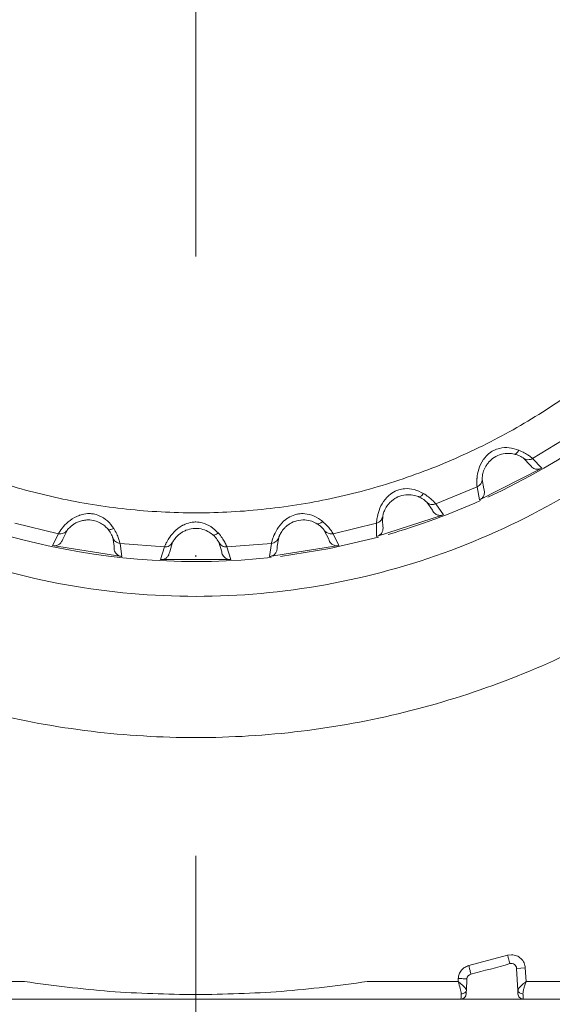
# Model space of a CAD drawing. Header units: millimetres. Extents: x 35469 to 44263, y -24881 to -16268.
# Tile 11 of 231: x 38534 to 38564, y -22102 to -22045. Entities that reach past the tile are written whole.
import ezdxf

# ---------------------------------------------------------------- set-up
doc = ezdxf.new("R2010")
doc.units = ezdxf.units.MM
doc.header["$LTSCALE"] = 0.3175
doc.linetypes.add('ACAD_ISO10W100', pattern=[18, 12, -3, 0, -3])
for name, color, linetype, lineweight in [('1轮廓实线层', 7, 'Continuous', 18), ('7标注层', 4, 'Continuous', 13), ('中心线', 4, 'ACAD_ISO10W100', 20)]:
    doc.layers.add(name, color=color, linetype=linetype, lineweight=lineweight)

msp = doc.modelspace()

# ---------------------------------------------------------------- linework, layer by layer
at = {"layer": '1轮廓实线层', "ltscale": 18}
for p, q in [((38565.495, -22069.228), (38563.312, -22070.566)), ((38562.778, -22070.541), (38563.174, -22070.952)), ((38563.312, -22070.566), (38563.843, -22071.114)), ((38563.843, -22071.114), (38560.253, -22072.943)), ((38560.416, -22071.768), (38560.416, -22071.744)), ((38560.515, -22072.306), (38560.416, -22071.768)), ((38560.122, -22072.191), (38557.756, -22073.171)), ((38560.253, -22072.943), (38560.122, -22072.191)), ((38557.233, -22073.063), (38557.56, -22073.531)), ((38557.756, -22073.171), (38558.195, -22073.795)), ((38558.195, -22073.795), (38554.363, -22075.04)), ((38554.689, -22074.14), (38554.711, -22073.882)), ((38536.104, -22074.875), (38533.614, -22074.277)), ((38554.351, -22074.277), (38551.862, -22074.875)), ((38554.363, -22075.04), (38554.351, -22074.277)), ((38554.722, -22074.453), (38554.689, -22074.14)), ((38535.769, -22075.56), (38536.104, -22074.875)), ((38536.355, -22075.2), (38536.604, -22074.686)), ((38539.223, -22075.101), (38539.304, -22075.587)), ((38548.662, -22075.587), (38548.743, -22075.101)), ((38551.361, -22074.686), (38551.611, -22075.2)), ((38551.862, -22074.875), (38551.761, -22074.885)), ((38551.862, -22074.875), (38552.197, -22075.56)), ((38539.748, -22076.19), (38535.769, -22075.56)), ((38539.304, -22075.587), (38539.302, -22075.666)), ((38542.193, -22075.636), (38539.64, -22075.435)), ((38539.64, -22075.435), (38539.748, -22076.19)), ((38541.969, -22076.365), (38542.193, -22075.636)), ((38542.491, -22075.917), (38542.657, -22075.371)), ((38545.308, -22075.371), (38545.475, -22075.917)), ((38548.326, -22075.435), (38545.773, -22075.636)), ((38545.773, -22075.636), (38545.997, -22076.365)), ((38548.218, -22076.19), (38548.326, -22075.435)), ((38552.197, -22075.56), (38548.218, -22076.19)), ((38548.664, -22075.666), (38548.662, -22075.587)), ((38545.997, -22076.365), (38541.969, -22076.365)), ((38561.871, -22099.064), (38559.65, -22099.657)), ((38562.091, -22099.033), (38561.871, -22099.064)), ((38562.89, -22099.791), (38562.391, -22099.817)), ((38562.457, -22101.079), (38562.391, -22099.817)), ((38562.931, -22100.573), (38562.89, -22099.791)), ((38534.156, -22100.573), (38528.93, -22100.573)), ((38559.036, -22100.573), (38553.81, -22100.573)), ((38559.043, -22100.394), (38559.036, -22100.573)), ((38559.543, -22100.418), (38559.509, -22101.079)), ((38565.035, -22100.573), (38562.931, -22100.573)), ((38528.768, -22101.573), (38559.198, -22101.573)), ((38559.198, -22101.573), (38562.768, -22101.573)), ((38562.768, -22101.573), (38565.198, -22101.573))]:
    msp.add_line(p, q, dxfattribs=at)
at = {"layer": '1轮廓实线层', "lineweight": 20, "ltscale": 18}
msp.add_lwpolyline([(38554.473, -22075.071), (38551.679, -22075.725), (38548.853, -22076.176)], dxfattribs=at)
for centre, radius, start, end in [((38543.983, -22036.573), 39.901, 294.8262, 96.1403), ((38543.983, -22036.573), 39.901, 199.5206, 276.2311), ((38543.983, -22036.573), 39.901, 286.0561, 294.18), ((38543.983, -22036.573), 65.5, 283.94768, 285.97411), ((38562.091, -22099.833), 0.3, 3, 105.9741), ((38559.843, -22100.433), 0.3, 103.9477, 177), ((38562.768, -22101.273), 0.3, 182.0638, 204.8855)]:
    msp.add_arc(centre, radius, start, end, dxfattribs=at)
at = {"layer": '1轮廓实线层', "ltscale": 18}
for points in [[(38593.983, -22036.573), (38593.913, -22038.587), (38593.772, -22042.614), (38592.64, -22048.566), (38590.851, -22054.343), (38588.366, -22059.861), (38585.237, -22065.04), (38581.505, -22069.804), (38577.228, -22074.083), (38572.465, -22077.816), (38567.287, -22080.948), (38561.77, -22083.433), (38555.994, -22085.235), (38550.042, -22086.328), (38544.002, -22086.695), (38537.962, -22086.332), (38532.009, -22085.244), (38526.232, -22083.446), (38520.712, -22080.966), (38515.532, -22077.838), (38510.767, -22074.109), (38506.486, -22069.832), (38502.749, -22065.072), (38499.626, -22059.893), (38497.099, -22054.386), (38495.996, -22050.511), (38495.444, -22048.573)], [(38503.84, -22048.573), (38504.676, -22050.921), (38506.347, -22055.616), (38510.387, -22061.954), (38515.4, -22067.516), (38521.342, -22072.09), (38527.995, -22075.541), (38535.155, -22077.758), (38542.595, -22078.671), (38550.079, -22078.25), (38557.37, -22076.51), (38564.237, -22073.505), (38570.462, -22069.33), (38575.848, -22064.118), (38580.231, -22058.033), (38583.44, -22051.269), (38585.496, -22044.039), (38585.752, -22039.062), (38585.881, -22036.573)], [(38561.871, -22099.064), (38561.889, -22099.127), (38561.925, -22099.253), (38561.971, -22099.411), (38562.003, -22099.523), (38562.007, -22099.537), (38562.009, -22099.544)], [(38562.89, -22099.791), (38562.874, -22099.69), (38562.841, -22099.489), (38562.654, -22099.24), (38562.395, -22099.066), (38562.193, -22099.044), (38562.091, -22099.033)], [(38543.983, -22101.323), (38542.338, -22101.292), (38539.048, -22101.229), (38535.787, -22100.792), (38534.156, -22100.573)], [(38553.81, -22100.573), (38552.179, -22100.792), (38548.918, -22101.229), (38545.628, -22101.292), (38543.983, -22101.323)], [(38559.198, -22101.573), (38559.236, -22101.569), (38559.312, -22101.561), (38559.409, -22101.496), (38559.479, -22101.402), (38559.492, -22101.327), (38559.498, -22101.289)], [(38562.468, -22101.289), (38562.474, -22101.327), (38562.487, -22101.402), (38562.557, -22101.496), (38562.654, -22101.561), (38562.73, -22101.569), (38562.768, -22101.573)]]:
    msp.add_open_spline(points, degree=3, dxfattribs=at)
for points, knots in [([(38581.089, -22036.573), (38581.062, -22037.651), (38581.006, -22039.867), (38580.536, -22043.253), (38579.715, -22046.819), (38578.448, -22050.52), (38576.68, -22054.289), (38574.361, -22058.041), (38571.456, -22061.669), (38567.947, -22065.048), (38564.225, -22067.78), (38560.477, -22069.891), (38556.828, -22071.461), (38553.002, -22072.644), (38549.04, -22073.407), (38545.018, -22073.74), (38541.016, -22073.632), (38537.078, -22073.104), (38532.901, -22072.08), (38528.58, -22070.453), (38524.29, -22068.144), (38520.514, -22065.434), (38517.27, -22062.446), (38514.551, -22059.293), (38512.335, -22056.07), (38510.583, -22052.857), (38509.217, -22049.723), (38508.566, -22047.604), (38508.249, -22046.573)], [0, 0, 0, 0, 9969.493868, 20495.413736, 31567.509083, 43795.727824, 56618.144612, 70014.264519, 84514.942552, 99510.918963, 114969.642789, 127104.919553, 139241.82389, 151663.044232, 164085.874018, 176507.094416, 188929.924258, 201065.200857, 213202.105042, 228659.396398, 243655.418633, 258157.483522, 271552.20059, 284374.588928, 296604.238558, 307674.902383, 318201.542539, 328171.750217, 328171.750217, 328171.750217, 328171.750217]), ([(38562.513, -22070.079), (38562.335, -22070.024), (38561.993, -22069.917), (38561.474, -22069.944), (38561.114, -22070.068), (38560.829, -22070.241), (38560.641, -22070.419), (38560.524, -22070.569), (38560.49, -22070.616), (38560.365, -22070.801), (38560.193, -22071.186), (38560.134, -22071.544), (38560.113, -22071.762), (38560.108, -22071.873), (38560.109, -22071.976), (38560.112, -22072.118), (38560.117, -22072.157), (38560.122, -22072.191)], [0, 0, 0, 0, 23612.273365, 45393.571765, 58922.462582, 67662.46412, 84040.437753, 88697.043264, 90089.31492, 90845.670131, 115190.9944, 140277.019848, 141808.852984, 153034.211268, 161325.5526, 165755.923492, 190653.550248, 190653.550248, 190653.550248, 190653.550248]), ([(38562.257, -22070.307), (38562.277, -22070.309), (38562.319, -22070.311), (38562.388, -22070.265), (38562.456, -22070.189), (38562.494, -22070.115), (38562.513, -22070.079)], [0, 0, 0, 0, 13880.758622, 28320.863431, 42761.053462, 56642.007912, 56642.007912, 56642.007912, 56642.007912]), ([(38563.312, -22070.566), (38563.296, -22070.551), (38563.264, -22070.521), (38563.094, -22070.387), (38562.854, -22070.23), (38562.626, -22070.129), (38562.513, -22070.079)], [0, 0, 0, 0, 14805.734897, 29170.203282, 43071.166463, 56639.649783, 56639.649783, 56639.649783, 56639.649783]), ([(38560.416, -22071.744), (38560.416, -22071.722), (38560.416, -22071.679), (38560.441, -22071.447), (38560.528, -22071.176), (38560.652, -22070.951), (38560.819, -22070.728), (38561.103, -22070.481), (38561.505, -22070.303), (38561.922, -22070.25), (38562.151, -22070.289), (38562.257, -22070.307)], [0, 0, 0, 0, 17502.182784, 33013.244073, 46421.608094, 53487.32559, 61033.59702, 75172.16303, 90666.020654, 104603.473269, 116577.263537, 116577.263537, 116577.263537, 116577.263537]), ([(38562.257, -22070.307), (38562.331, -22070.329), (38562.485, -22070.373), (38562.64, -22070.453), (38562.747, -22070.519), (38562.767, -22070.533), (38562.778, -22070.541)], [0, 0, 0, 0, 12482.923917, 25961.172539, 40645.409894, 56639.334085, 56639.334085, 56639.334085, 56639.334085]), ([(38563.312, -22070.566), (38563.27, -22070.585), (38563.185, -22070.625), (38563.041, -22070.637), (38562.899, -22070.612), (38562.818, -22070.564), (38562.778, -22070.541)], [0, 0, 0, 0, 13873.257828, 28318.990806, 42764.576664, 56637.427108, 56637.427108, 56637.427108, 56637.427108]), ([(38563.843, -22071.114), (38563.787, -22071.138), (38563.671, -22071.19), (38563.505, -22071.18), (38563.368, -22071.131), (38563.258, -22071.063), (38563.202, -22070.989), (38563.174, -22070.952)], [0, 0, 0, 0, 15980.618261, 33498.164719, 42570.925313, 54867.113664, 67192.340352, 67192.340352, 67192.340352, 67192.340352]), ([(38560.416, -22071.744), (38560.411, -22071.79), (38560.402, -22071.884), (38560.339, -22072.014), (38560.245, -22072.123), (38560.162, -22072.169), (38560.122, -22072.191)], [0, 0, 0, 0, 13870.543334, 28313.593712, 42756.686221, 56627.346224, 56627.346224, 56627.346224, 56627.346224]), ([(38557.044, -22072.565), (38556.877, -22072.483), (38556.556, -22072.324), (38556.038, -22072.269), (38555.663, -22072.336), (38555.355, -22072.462), (38555.141, -22072.608), (38555.002, -22072.739), (38554.962, -22072.779), (38554.809, -22072.942), (38554.579, -22073.296), (38554.465, -22073.64), (38554.41, -22073.852), (38554.388, -22073.961), (38554.372, -22074.063), (38554.353, -22074.203), (38554.352, -22074.243), (38554.351, -22074.277)], [0, 0, 0, 0, 23606.041924, 45381.592213, 58906.918797, 67644.607611, 84018.23051, 88673.614019, 90065.527313, 90821.695739, 115160.595036, 140239.999947, 141771.429162, 152993.824519, 161282.972458, 165712.179288, 190603.235282, 190603.235282, 190603.235282, 190603.235282]), ([(38560.253, -22072.943), (38560.308, -22072.911), (38560.417, -22072.847), (38560.504, -22072.709), (38560.542, -22072.589), (38560.55, -22072.461), (38560.529, -22072.369), (38560.515, -22072.306)], [0, 0, 0, 0, 16726.517894, 33450.823082, 41984.214759, 50154.753761, 67177.572374, 67177.572374, 67177.572374, 67177.572374]), ([(38554.711, -22073.882), (38554.715, -22073.86), (38554.722, -22073.817), (38554.783, -22073.592), (38554.911, -22073.338), (38555.069, -22073.135), (38555.269, -22072.941), (38555.587, -22072.742), (38556.013, -22072.629), (38556.433, -22072.641), (38556.653, -22072.716), (38556.754, -22072.751)], [0, 0, 0, 0, 17498.340998, 33003.867579, 46408.923265, 53472.778589, 61016.976615, 75151.922939, 90641.712461, 104575.558699, 116546.224423, 116546.224423, 116546.224423, 116546.224423]), ([(38556.754, -22072.751), (38556.774, -22072.755), (38556.815, -22072.764), (38556.891, -22072.73), (38556.97, -22072.665), (38557.019, -22072.598), (38557.044, -22072.565)], [0, 0, 0, 0, 13876.684793, 28312.399682, 42748.105139, 56624.785334, 56624.785334, 56624.785334, 56624.785334]), ([(38556.754, -22072.751), (38556.824, -22072.784), (38556.97, -22072.852), (38557.11, -22072.954), (38557.206, -22073.036), (38557.223, -22073.054), (38557.233, -22073.063)], [0, 0, 0, 0, 12479.088934, 25953.1755, 40632.892681, 56621.892741, 56621.892741, 56621.892741, 56621.892741]), ([(38557.756, -22073.171), (38557.743, -22073.153), (38557.716, -22073.119), (38557.57, -22072.96), (38557.357, -22072.768), (38557.147, -22072.632), (38557.044, -22072.565)], [0, 0, 0, 0, 14800.946438, 29160.76844, 43057.23508, 56621.329914, 56621.329914, 56621.329914, 56621.329914]), ([(38557.756, -22073.171), (38557.712, -22073.184), (38557.621, -22073.21), (38557.478, -22073.199), (38557.341, -22073.152), (38557.268, -22073.092), (38557.233, -22073.063)], [0, 0, 0, 0, 13868.79926, 28309.889713, 42750.833107, 56619.225148, 56619.225148, 56619.225148, 56619.225148]), ([(38558.195, -22073.795), (38558.137, -22073.811), (38558.014, -22073.843), (38557.851, -22073.808), (38557.723, -22073.738), (38557.626, -22073.653), (38557.582, -22073.572), (38557.56, -22073.531)], [0, 0, 0, 0, 15974.971915, 33486.329055, 42555.884039, 54847.727852, 67168.599747, 67168.599747, 67168.599747, 67168.599747]), ([(38539.28, -22074.572), (38539.169, -22074.422), (38538.955, -22074.135), (38538.519, -22073.852), (38538.154, -22073.741), (38537.822, -22073.713), (38537.565, -22073.746), (38537.382, -22073.799), (38537.328, -22073.818), (38537.118, -22073.893), (38536.752, -22074.104), (38536.494, -22074.359), (38536.349, -22074.522), (38536.28, -22074.609), (38536.22, -22074.693), (38536.139, -22074.81), (38536.12, -22074.845), (38536.104, -22074.875)], [0, 0, 0, 0, 23611.288613, 45391.678603, 58920.011367, 67659.642118, 84036.904148, 88693.322356, 90085.545021, 90841.881523, 115186.190318, 140271.16931, 141802.938865, 153027.828513, 161318.818885, 165749.010029, 190645.598241, 190645.598241, 190645.598241, 190645.598241]), ([(38536.604, -22074.686), (38536.622, -22074.662), (38536.646, -22074.627), (38536.781, -22074.486), (38536.916, -22074.373), (38537.096, -22074.258), (38537.308, -22074.165), (38537.548, -22074.1), (38537.715, -22074.092), (38537.804, -22074.087)], [0, 0, 0, 0, 26518.208477, 38115.223588, 49180.227459, 59607.699124, 70606.338955, 80610.498298, 91881.548211, 91881.548211, 91881.548211, 91881.548211]), ([(38537.804, -22074.087), (38537.804, -22074.087), (38537.935, -22074.087), (38538.185, -22074.12), (38538.51, -22074.251), (38538.765, -22074.423), (38538.883, -22074.547), (38538.938, -22074.606)], [0, 0, 0, 0, 1.025171, 20043.83639, 37682.322541, 53238.552153, 67190.32382, 67190.32382, 67190.32382, 67190.32382]), ([(38551.252, -22074.166), (38551.1, -22074.058), (38550.808, -22073.85), (38550.306, -22073.716), (38549.925, -22073.723), (38549.6, -22073.799), (38549.366, -22073.91), (38549.209, -22074.017), (38549.163, -22074.051), (38548.986, -22074.188), (38548.704, -22074.501), (38548.537, -22074.823), (38548.45, -22075.024), (38548.411, -22075.128), (38548.379, -22075.226), (38548.339, -22075.362), (38548.332, -22075.402), (38548.326, -22075.435)], [0, 0, 0, 0, 23603.7748, 45377.233467, 58901.260838, 67638.110579, 84010.160835, 88665.097213, 90056.876822, 90812.972627, 115149.534255, 140226.530374, 141757.812561, 152979.129986, 161267.481791, 165696.263199, 190584.928491, 190584.928491, 190584.928491, 190584.928491]), ([(38548.743, -22075.101), (38548.75, -22075.079), (38548.764, -22075.039), (38548.859, -22074.826), (38549.026, -22074.595), (38549.213, -22074.419), (38549.441, -22074.259), (38549.787, -22074.112), (38550.225, -22074.067), (38550.638, -22074.145), (38550.843, -22074.253), (38550.938, -22074.303)], [0, 0, 0, 0, 17495.746091, 33000.887853, 46404.481484, 53467.651593, 61011.178168, 75144.714109, 90632.962489, 104565.423552, 116534.899193, 116534.899193, 116534.899193, 116534.899193]), ([(38554.711, -22073.882), (38554.7, -22073.927), (38554.676, -22074.018), (38554.593, -22074.136), (38554.484, -22074.229), (38554.395, -22074.262), (38554.351, -22074.277)], [0, 0, 0, 0, 13867.099957, 28306.742323, 42746.522361, 56614.003553, 56614.003553, 56614.003553, 56614.003553]), ([(38538.938, -22074.606), (38538.954, -22074.619), (38538.987, -22074.645), (38539.069, -22074.649), (38539.169, -22074.627), (38539.244, -22074.59), (38539.28, -22074.572)], [0, 0, 0, 0, 13878.275691, 28315.645569, 42753.006013, 56631.277105, 56631.277105, 56631.277105, 56631.277105]), ([(38538.938, -22074.606), (38538.986, -22074.667), (38539.085, -22074.794), (38539.163, -22074.949), (38539.211, -22075.065), (38539.219, -22075.089), (38539.223, -22075.101)], [0, 0, 0, 0, 12480.460293, 25956.027293, 40637.326806, 56628.099583, 56628.099583, 56628.099583, 56628.099583]), ([(38539.64, -22075.435), (38539.636, -22075.413), (38539.628, -22075.37), (38539.57, -22075.162), (38539.467, -22074.894), (38539.342, -22074.679), (38539.28, -22074.572)], [0, 0, 0, 0, 14801.928551, 29162.703396, 43060.092134, 56625.08701, 56625.08701, 56625.08701, 56625.08701]), ([(38545.282, -22074.84), (38545.149, -22074.71), (38544.893, -22074.459), (38544.418, -22074.247), (38544.04, -22074.195), (38543.708, -22074.219), (38543.459, -22074.293), (38543.287, -22074.374), (38543.236, -22074.4), (38543.041, -22074.507), (38542.712, -22074.773), (38542.497, -22075.065), (38542.38, -22075.249), (38542.325, -22075.346), (38542.279, -22075.438), (38542.217, -22075.566), (38542.204, -22075.604), (38542.193, -22075.636)], [0, 0, 0, 0, 23605.535771, 45380.619001, 58905.65553, 67643.156967, 84016.428577, 88671.712288, 90063.595782, 90819.748061, 115158.125408, 140236.992488, 141768.388631, 152990.543553, 161279.514088, 165708.625574, 190599.147776, 190599.147776, 190599.147776, 190599.147776]), ([(38542.657, -22075.371), (38542.668, -22075.351), (38542.687, -22075.313), (38542.815, -22075.118), (38543.016, -22074.916), (38543.228, -22074.772), (38543.478, -22074.649), (38543.843, -22074.558), (38544.282, -22074.582), (38544.678, -22074.724), (38544.864, -22074.863), (38544.95, -22074.927)], [0, 0, 0, 0, 17496.916797, 33003.39132, 46407.971808, 53471.667332, 61015.759592, 75150.360217, 90639.746485, 104573.247499, 116543.609802, 116543.609802, 116543.609802, 116543.609802]), ([(38550.938, -22074.303), (38550.957, -22074.311), (38550.996, -22074.326), (38551.076, -22074.304), (38551.164, -22074.252), (38551.223, -22074.194), (38551.252, -22074.166)], [0, 0, 0, 0, 13874.815583, 28308.58596, 42742.346905, 56617.15789, 56617.15789, 56617.15789, 56617.15789]), ([(38550.938, -22074.303), (38551.002, -22074.347), (38551.135, -22074.437), (38551.258, -22074.56), (38551.339, -22074.656), (38551.354, -22074.676), (38551.361, -22074.686)], [0, 0, 0, 0, 12477.372767, 25949.60634, 40627.304722, 56614.105892, 56614.105892, 56614.105892, 56614.105892]), ([(38551.862, -22074.875), (38551.851, -22074.856), (38551.83, -22074.817), (38551.71, -22074.637), (38551.53, -22074.414), (38551.344, -22074.248), (38551.252, -22074.166)], [0, 0, 0, 0, 14798.685646, 29156.314235, 43050.65824, 56612.681206, 56612.681206, 56612.681206, 56612.681206]), ([(38554.363, -22075.04), (38554.422, -22075.017), (38554.54, -22074.971), (38554.648, -22074.848), (38554.704, -22074.736), (38554.732, -22074.611), (38554.726, -22074.517), (38554.722, -22074.453)], [0, 0, 0, 0, 16721.934635, 33441.648999, 41973.105334, 50141.133508, 67160.055813, 67160.055813, 67160.055813, 67160.055813]), ([(38535.769, -22075.56), (38535.832, -22075.566), (38535.958, -22075.579), (38536.109, -22075.518), (38536.21, -22075.443), (38536.291, -22075.345), (38536.329, -22075.258), (38536.355, -22075.2)], [0, 0, 0, 0, 16727.591918, 33452.962389, 41987.066238, 50157.941062, 67178.26674, 67178.26674, 67178.26674, 67178.26674]), ([(38536.604, -22074.686), (38536.574, -22074.721), (38536.511, -22074.792), (38536.384, -22074.859), (38536.244, -22074.893), (38536.15, -22074.881), (38536.104, -22074.875)], [0, 0, 0, 0, 13871.976432, 28316.551915, 42761.188315, 56633.333439, 56633.333439, 56633.333439, 56633.333439]), ([(38539.64, -22075.435), (38539.595, -22075.426), (38539.502, -22075.409), (38539.379, -22075.333), (38539.279, -22075.23), (38539.241, -22075.143), (38539.223, -22075.101)], [0, 0, 0, 0, 13869.881783, 28312.099383, 42754.168749, 56623.640058, 56623.640058, 56623.640058, 56623.640058]), ([(38544.95, -22074.927), (38544.968, -22074.937), (38545.004, -22074.958), (38545.086, -22074.949), (38545.181, -22074.911), (38545.249, -22074.863), (38545.282, -22074.84)], [0, 0, 0, 0, 13875.348834, 28309.673944, 42743.989622, 56619.333857, 56619.333857, 56619.333857, 56619.333857]), ([(38544.95, -22074.927), (38545.006, -22074.98), (38545.124, -22075.089), (38545.226, -22075.23), (38545.291, -22075.338), (38545.302, -22075.36), (38545.308, -22075.371)], [0, 0, 0, 0, 12477.831203, 25950.55977, 40628.797427, 56616.186011, 56616.186011, 56616.186011, 56616.186011]), ([(38545.773, -22075.636), (38545.766, -22075.615), (38545.751, -22075.574), (38545.661, -22075.378), (38545.517, -22075.129), (38545.36, -22074.935), (38545.282, -22074.84)], [0, 0, 0, 0, 14799.01412, 29156.961395, 43051.613802, 56613.937793, 56613.937793, 56613.937793, 56613.937793]), ([(38548.743, -22075.101), (38548.725, -22075.143), (38548.687, -22075.23), (38548.587, -22075.333), (38548.464, -22075.409), (38548.371, -22075.426), (38548.326, -22075.435)], [0, 0, 0, 0, 13866.369892, 28305.127531, 42743.956737, 56610.524814, 56610.524814, 56610.524814, 56610.524814]), ([(38551.761, -22074.885), (38551.722, -22074.883), (38551.644, -22074.878), (38551.534, -22074.836), (38551.436, -22074.773), (38551.386, -22074.715), (38551.361, -22074.686)], [0, 0, 0, 0, 14216.741807, 28649.265642, 42902.893381, 56611.017125, 56611.017125, 56611.017125, 56611.017125]), ([(38552.197, -22075.56), (38552.137, -22075.566), (38552.011, -22075.579), (38551.856, -22075.519), (38551.74, -22075.43), (38551.657, -22075.331), (38551.627, -22075.243), (38551.611, -22075.2)], [0, 0, 0, 0, 15972.061561, 33480.22841, 42548.131086, 54837.735523, 67156.362753, 67156.362753, 67156.362753, 67156.362753]), ([(38539.748, -22076.19), (38539.689, -22076.178), (38539.564, -22076.151), (38539.436, -22076.046), (38539.353, -22075.925), (38539.305, -22075.806), (38539.303, -22075.713), (38539.302, -22075.666)], [0, 0, 0, 0, 15972.85465, 33481.822946, 42546.584106, 54841.926439, 67167.421501, 67167.421501, 67167.421501, 67167.421501]), ([(38542.657, -22075.371), (38542.633, -22075.41), (38542.582, -22075.49), (38542.467, -22075.576), (38542.333, -22075.631), (38542.239, -22075.635), (38542.193, -22075.636)], [0, 0, 0, 0, 13867.979591, 28308.393253, 42748.867814, 56617.016048, 56617.016048, 56617.016048, 56617.016048]), ([(38545.773, -22075.636), (38545.727, -22075.635), (38545.632, -22075.631), (38545.499, -22075.576), (38545.384, -22075.49), (38545.333, -22075.41), (38545.308, -22075.371)], [0, 0, 0, 0, 13867.084734, 28306.389912, 42745.548048, 56612.225613, 56612.225613, 56612.225613, 56612.225613]), ([(38548.218, -22076.19), (38548.28, -22076.177), (38548.404, -22076.15), (38548.529, -22076.045), (38548.602, -22075.943), (38548.649, -22075.824), (38548.658, -22075.73), (38548.664, -22075.666)], [0, 0, 0, 0, 16720.732791, 33439.248253, 41969.92639, 50137.467345, 67154.269999, 67154.269999, 67154.269999, 67154.269999]), ([(38541.969, -22076.365), (38542.032, -22076.362), (38542.158, -22076.354), (38542.298, -22076.27), (38542.386, -22076.181), (38542.451, -22076.071), (38542.475, -22075.979), (38542.491, -22075.917)], [0, 0, 0, 0, 16723.138926, 33444.056997, 41975.889015, 50144.5887, 67160.383457, 67160.383457, 67160.383457, 67160.383457]), ([(38545.997, -22076.365), (38545.937, -22076.362), (38545.81, -22076.355), (38545.666, -22076.271), (38545.566, -22076.165), (38545.5, -22076.054), (38545.483, -22075.963), (38545.475, -22075.917)], [0, 0, 0, 0, 15971.965462, 33480.026953, 42547.875067, 54837.405558, 67155.958667, 67155.958667, 67155.958667, 67155.958667]), ([(38559.65, -22099.657), (38559.57, -22099.685), (38559.408, -22099.74), (38559.218, -22099.919), (38559.078, -22100.139), (38559.055, -22100.31), (38559.043, -22100.394)], [0, 0, 0, 0, 14001.876892, 28097.699073, 42355.206095, 56343.637742, 56343.637742, 56343.637742, 56343.637742]), ([(38559.65, -22099.657), (38559.659, -22099.69), (38559.675, -22099.757), (38559.705, -22099.878), (38559.738, -22100.009), (38559.759, -22100.096), (38559.769, -22100.136), (38559.77, -22100.14), (38559.771, -22100.142)], [0, 0, 0, 0, 10660.447285, 21092.520235, 40453.449293, 59814.378351, 70246.451301, 80906.898586, 80906.898586, 80906.898586, 80906.898586]), ([(38559.209, -22101.273), (38559.207, -22101.227), (38559.202, -22101.132), (38559.144, -22100.9), (38559.08, -22100.705), (38559.036, -22100.573)], [0, 0, 0, 0, 9774.122308, 20227.19798, 42281.172566, 42281.172566, 42281.172566, 42281.172566]), ([(38559.036, -22100.573), (38559.101, -22100.627), (38559.228, -22100.731), (38559.387, -22100.873), (38559.492, -22100.993), (38559.503, -22101.051), (38559.509, -22101.079)], [0, 0, 0, 0, 15347.976809, 30095.494323, 44050.411866, 56333.838079, 56333.838079, 56333.838079, 56333.838079]), ([(38559.543, -22100.418), (38559.54, -22100.418), (38559.533, -22100.417), (38559.48, -22100.415), (38559.41, -22100.411), (38559.31, -22100.406), (38559.185, -22100.4), (38559.086, -22100.396), (38559.043, -22100.394)], [0, 0, 0, 0, 14292.414071, 27397.025472, 39312.077551, 50035.976962, 67838.032182, 80901.174726, 80901.174726, 80901.174726, 80901.174726]), ([(38562.571, -22100.885), (38562.62, -22100.839), (38562.725, -22100.741), (38562.86, -22100.631), (38562.931, -22100.573)], [0, 0, 0, 0, 15017.541643, 31771.943812, 31771.943812, 31771.943812, 31771.943812]), ([(38562.931, -22100.573), (38562.907, -22100.643), (38562.861, -22100.778), (38562.804, -22100.968), (38562.764, -22101.135), (38562.759, -22101.228), (38562.757, -22101.273)], [0, 0, 0, 0, 15613.774355, 30120.777285, 43673.961777, 56328.402596, 56328.402596, 56328.402596, 56328.402596]), ([(38559.209, -22101.273), (38559.246, -22101.272), (38559.323, -22101.268), (38559.422, -22101.224), (38559.492, -22101.158), (38559.503, -22101.105), (38559.509, -22101.079)], [0, 0, 0, 0, 13551.695949, 28165.182302, 42778.640719, 56330.366399, 56330.366399, 56330.366399, 56330.366399]), ([(38559.509, -22101.079), (38559.506, -22101.138), (38559.501, -22101.225), (38559.498, -22101.281), (38559.498, -22101.286), (38559.498, -22101.289)], [0, 0, 0, 0, 21089.156468, 31662.888107, 42279.819321, 42279.819321, 42279.819321, 42279.819321]), ([(38562.457, -22101.079), (38562.461, -22101.053), (38562.47, -22100.997), (38562.536, -22100.924), (38562.571, -22100.885)], [0, 0, 0, 0, 14847.954778, 31770.924407, 31770.924407, 31770.924407, 31770.924407]), ([(38562.457, -22101.079), (38562.462, -22101.105), (38562.473, -22101.158), (38562.544, -22101.224), (38562.643, -22101.268), (38562.72, -22101.272), (38562.757, -22101.273)], [0, 0, 0, 0, 13550.733249, 28163.121224, 42775.536874, 56326.239592, 56326.239592, 56326.239592, 56326.239592]), ([(38562.468, -22101.289), (38562.467, -22101.278), (38562.467, -22101.262), (38562.462, -22101.173), (38562.459, -22101.11), (38562.457, -22101.079)], [0, 0, 0, 0, 21080.303882, 31655.592418, 42277.965703, 42277.965703, 42277.965703, 42277.965703]), ([(38562.502, -22100.964), (38562.494, -22100.993), (38562.476, -22101.056), (38562.479, -22101.12), (38562.481, -22101.153)], [0, 0, 0, 0, 15075.513465, 31770.584554, 31770.584554, 31770.584554, 31770.584554]), ([(38559.198, -22101.573), (38559.199, -22101.559), (38559.2, -22101.537), (38559.204, -22101.411), (38559.208, -22101.32), (38559.209, -22101.273)], [0, 0, 0, 0, 20494.552869, 31237.128388, 42278.31966, 42278.31966, 42278.31966, 42278.31966]), ([(38562.757, -22101.273), (38562.758, -22101.32), (38562.762, -22101.411), (38562.766, -22101.537), (38562.767, -22101.559), (38562.768, -22101.573)], [0, 0, 0, 0, 11040.565111, 21782.531251, 42275.921117, 42275.921117, 42275.921117, 42275.921117])]:
    msp.add_open_spline(points, degree=3, knots=knots, dxfattribs=at)
at = {"layer": '7标注层', "ltscale": 18}
msp.add_arc((38543.983, -22036.573), 567.193, 193, 167, dxfattribs=at)
at = {"layer": '中心线', "ltscale": 18}
msp.add_line((38543.983, -22264.907), (38543.983, -21808.992), dxfattribs=at)

doc.saveas('drawing.dxf')
